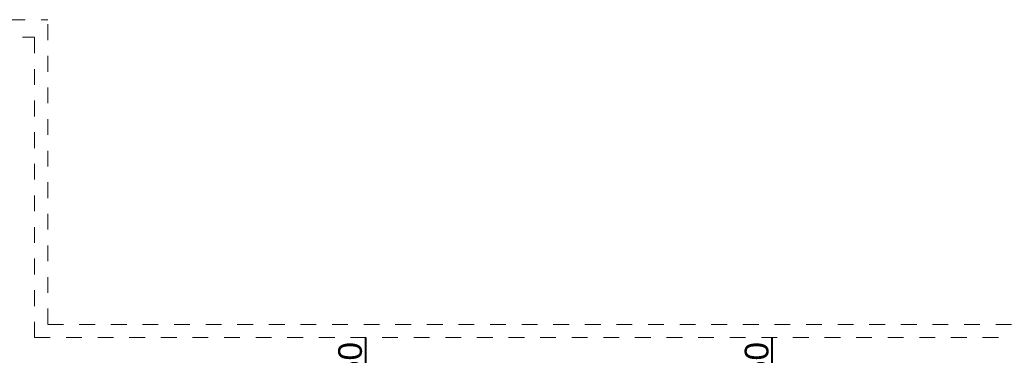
# Model space of a CAD drawing. Header units: millimetres. Extents: x 178516 to 426772, y -178579 to -115871.
# Tile 111 of 256: x 269797 to 277274, y -126434 to -123885. Entities that reach past the tile are written whole.
import ezdxf

# ---------------------------------------------------------------- set-up
doc = ezdxf.new("R2010")
doc.units = ezdxf.units.MM
doc.header["$MEASUREMENT"] = 0
doc.linetypes.add('Przerywana', pattern=[240, 120, -120])
doc.layers.get('0').update_dxf_attribs({"color": 252, "lineweight": 5})
doc.layers.add('IS_nawiew', color=5, linetype='Continuous', lineweight=40)
doc.layers.add('Nowe_Nowe_220(1)-A Ściany zewnętrzne_Nr_pióra__103', color=252, linetype='Continuous', lineweight=5)
doc.styles.add('WE12', font='arial.ttf')

# ---------------------------------------------------------------- blocks, each defined once
blk = doc.blocks.new('podkład 20251118')
at = {"layer": 'Nowe_Nowe_220(1)-A Ściany zewnętrzne_Nr_pióra__103', "color": 252, "linetype": 'Przerywana', "lineweight": 5}
for p, q in [((265399.2, -123884.5), (270009.3, -123884.5)), ((270009.3, -126199.5), (270009.3, -123884.5)), ((265499.3, -124018.1), (269909.3, -124018.1)), ((269909.3, -126299.5), (269909.3, -124018.1)), ((270009.3, -126199.5), (278643.7, -126199.5)), ((269909.3, -126299.5), (278543.7, -126299.5))]:
    blk.add_line(p, q, dxfattribs=at)

msp = doc.modelspace()

# ---------------------------------------------------------------- linework, layer by layer
at = {"layer": 'IS_nawiew'}
for points in [[(272424.3, -127399.9), (272424.3, -126301.3), (272424.3, -126301.3)], [(275511.5, -127399.9), (275511.5, -126301.3), (275511.5, -126301.3)]]:
    msp.add_lwpolyline(points, dxfattribs=at)

# ---------------------------------------------------------------- block references
msp.add_blockref('podkład 20251118', (0, 0))

# ---------------------------------------------------------------- texts
at = {"layer": 'IS_nawiew', "char_height": 180, "width": 932.234, "attachment_point": 5, "rotation": 90, "style": 'WE12'}
for insert in [(272309.1, -126641), (275396.2, -126641)]:
    msp.add_mtext('%%C250', dxfattribs=dict(at, insert=insert))

doc.saveas('drawing.dxf')
